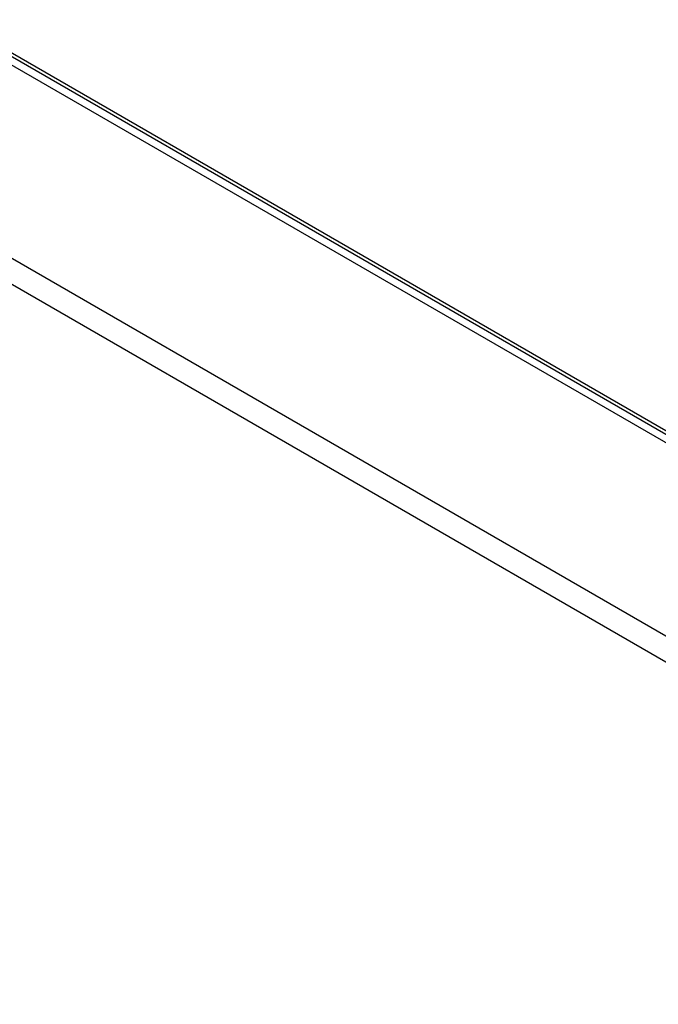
# Model space of a CAD drawing. Header units: millimetres. Extents: x 256 to 1374, y 313 to 1176.
# Tile 201 of 212: x 1127 to 1140, y 1049 to 1070. Entities that reach past the tile are written whole.
import ezdxf

# ---------------------------------------------------------------- set-up
doc = ezdxf.new("R2010")
doc.units = ezdxf.units.MM

msp = doc.modelspace()

# ---------------------------------------------------------------- linework, layer by layer
at = {"color": 7, "linetype": 'Continuous', "lineweight": 30}
for p, q in [((1315.9398, 955.6168), (1031.7287, 1119.6884)), ((1039.4025, 1119.5364), (1161.4198, 1049.0973)), ((1039.4355, 1119.5935), (1161.454, 1049.1538)), ((1031.3263, 1119.3764), (1315.8708, 955.1123)), ((1039.3872, 1119.3656), (1315.3747, 960.0414))]:
    msp.add_line(p, q, dxfattribs=at)

doc.saveas('drawing.dxf')
